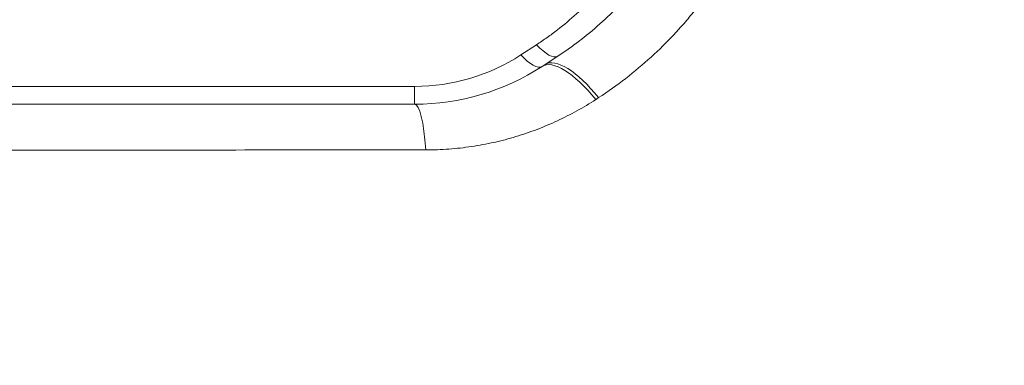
# Model space of a CAD drawing. Header units: millimetres. Extents: x -8 to 594, y 0 to 420.
# Tile 190 of 249: x 449.45 to 455.76, y 114.95 to 117.17. Entities that reach past the tile are written whole.
import ezdxf

# ---------------------------------------------------------------- set-up
doc = ezdxf.new("R2010")
doc.units = ezdxf.units.MM
doc.layers.add('1', color=7, linetype='Continuous', true_color=0xffffff)
doc.styles.add('Calibri', font='txt')
doc.dimstyles.get("Standard").update_dxf_attribs({"dimtxt": 0.18, "dimasz": 0.18, "dimexe": 0.18, "dimexo": 0.0625, "dimgap": 0.09, "dimtad": 0, "dimtih": 1, "dimtoh": 1, "dimdec": 4, "dimzin": 0, "dimdsep": 46, "dimtxsty": 'Standard', "dimcen": 0.09, "dimadec": 0, "dimazin": 0, "dimtfac": 1, "dimtdec": 4, "dimtofl": 0, "dimtmove": 0, "dimatfit": 3, "dimfxl": 0, "dimtolj": 1, "dimtzin": 0, "dimarcsym": 0})

# ---------------------------------------------------------------- blocks, each defined once
blk = doc.blocks.new('_U3')
at = {"layer": '1', "color": 18, "lineweight": 13}
for p, q in [((461.1408, 119.7832), (461.1408, 87.8581)), ((494.1601, 119.7832), (494.1601, 87.8581)), ((452.3908, 89.8581), (465.6441, 89.8581)), ((502.9101, 89.8581), (489.6568, 89.8581))]:
    blk.add_line(p, q, dxfattribs=at)
at = {"layer": '1', "color": 18}
for points in [[(461.1408, 89.8581), (457.6408, 88.9202), (457.6408, 90.7959)], [(494.1601, 89.8581), (497.6601, 90.7959), (497.6601, 88.9202)]]:
    blk.add_solid(points, dxfattribs=at)
at = {"layer": '1', "color": 18, "linetype": 'Continuous', "lineweight": 13, "char_height": 3.5, "attachment_point": 7, "line_spacing_factor": 1.399613, "style": 'Calibri'}
for s, insert in [('\\fCalibri|b0|i0;\\W1.0000;0.7', (467.3296, 86.8609)), ('\\fCalibri|b0|i0;\\W1.0000;CTRS', (477.4801, 86.8609)), ('\\fCalibri|b0|i0;\\W1.0000;AFT TIE DOWNS', (460.1343, 79.8161))]:
    blk.add_mtext(s, dxfattribs=dict(at, insert=insert))

msp = doc.modelspace()

# ---------------------------------------------------------------- linework, layer by layer
at = {"layer": '1', "color": 155, "linetype": 'Continuous', "lineweight": 13}
for p, q in [((452.7623, 117.0087), (452.6615, 116.9433)), ((451.9807, 116.7416), (449.3899, 116.7416)), ((451.9807, 116.7416), (451.9807, 116.6278))]:
    msp.add_line(p, q, dxfattribs=at)
at = {"layer": '1', "color": 155, "linetype": 'Continuous', "lineweight": 18}
for p, q in [((452.7977, 116.8698), (452.8984, 116.9352)), ((449.3899, 116.6278), (451.9807, 116.6278))]:
    msp.add_line(p, q, dxfattribs=at)
at = {"layer": '1', "color": 155, "linetype": 'Continuous', "lineweight": 13}
msp.add_arc((451.9807, 117.9916), 1.25, 270, 303, dxfattribs=at)
at = {"layer": '1', "color": 155, "linetype": 'Continuous', "lineweight": 18}
msp.add_arc((451.9807, 118.1278), 1.5, 270, 303, dxfattribs=at)
at = {"layer": '1', "color": 155, "linetype": 'Continuous', "lineweight": 13}
for centre, major_axis, ratio, start_param, end_param in [((452.7623, 117.1449), (-0.1362, 0.2097), 0.33345, 2.04516, 3.141593), ((452.6615, 117.0795), (-0.1362, 0.2097), 0.33345, 2.04516, 3.141593), ((453.07, 116.4505), (-0.2723, 0.4193), 0.359482, 4.985103, 6.283185), ((453.0885, 116.4625), (-0.2723, 0.4193), 0.359497, 4.985109, 6.283185), ((451.9807, 116.1278), (0, 0.5), 0.157553, 5.13891, 6.283185)]:
    msp.add_ellipse(centre, major_axis=major_axis, ratio=ratio, start_param=start_param, end_param=end_param, dxfattribs=at)
for points, knots in [([(453.5517, 117.9589), (453.5318, 117.9126), (453.5104, 117.8669), (453.4644, 117.7769), (453.4397, 117.7326), (453.3872, 117.6452), (453.3593, 117.6022), (453.3148, 117.5388), (453.2995, 117.5178), (453.2799, 117.4918), (453.2759, 117.4867), (453.268, 117.4763), (453.256, 117.4609), (453.2438, 117.4456), (453.2026, 117.3951), (453.1681, 117.3558), (453.096, 117.2795), (453.0584, 117.2426), (452.9798, 117.1712), (452.9389, 117.1368), (452.8747, 117.0872), (452.8529, 117.071), (452.8083, 117.0393), (452.7855, 117.0238), (452.7623, 117.0087)], [0, 0, 0, 0, 0.125, 0.125, 0.25, 0.25, 0.375, 0.375, 0.4375, 0.4375, 0.453125, 0.453125, 0.46875, 0.5, 0.5, 0.625, 0.625, 0.75, 0.75, 0.875, 0.875, 0.9375, 0.9375, 1, 1, 1, 1]), ([(453.1603, 116.6697), (453.2206, 116.7088), (453.2787, 116.7501), (453.3908, 116.8367), (453.4447, 116.882), (453.5486, 116.9767), (453.5986, 117.026), (453.6525, 117.0836), (453.6585, 117.0901), (453.6703, 117.103), (453.6762, 117.1095), (453.6938, 117.1291), (453.7285, 117.1685), (453.7617, 117.2087), (453.8265, 117.2901), (453.8672, 117.3457), (453.9439, 117.4595), (453.9799, 117.5178), (454.0472, 117.6368), (454.0786, 117.6976), (454.1367, 117.8217), (454.1634, 117.8851), (454.1878, 117.9498)], [0, 0, 0, 0, 0.125, 0.125, 0.25, 0.25, 0.375, 0.375, 0.390625, 0.390625, 0.40625, 0.40625, 0.4375, 0.5, 0.5, 0.625, 0.625, 0.75, 0.75, 0.875, 0.875, 1, 1, 1, 1]), ([(452.0525, 116.3347), (452.1022, 116.3347), (452.1515, 116.3365), (452.2494, 116.3438), (452.2979, 116.3493), (452.3943, 116.3636), (452.4421, 116.3725), (452.5014, 116.3858), (452.5191, 116.3899), (452.5368, 116.3943), (452.5486, 116.3973), (452.5545, 116.3988), (452.5838, 116.4065), (452.607, 116.4131), (452.6761, 116.434), (452.7212, 116.4494), (452.8098, 116.4832), (452.8533, 116.5016), (452.9385, 116.5413), (453.0221, 116.5839), (453.1025, 116.6321), (453.1418, 116.6577)], [0, 0, 0, 0, 0.125, 0.125, 0.25, 0.25, 0.375, 0.375, 0.40625, 0.421875, 0.421875, 0.4375, 0.4375, 0.5, 0.5, 0.625, 0.625, 0.75, 0.75, 0.875, 1, 1, 1, 1]), ([(449.3717, 116.3337), (449.6465, 116.3338), (449.9212, 116.3339), (450.8148, 116.3342), (451.4336, 116.3344), (452.0525, 116.3347)], [0, 0, 0, 0, 0.307496, 0.307496, 1, 1, 1, 1])]:
    msp.add_open_spline(points, degree=3, knots=knots, dxfattribs=at)
at = {"layer": '1', "color": 155, "linetype": 'Continuous', "lineweight": 18}
msp.add_open_spline([(452.8984, 116.9352), (452.9244, 116.952), (452.9497, 116.9693), (452.9995, 117.0046), (453.0239, 117.0227), (453.0956, 117.0781), (453.1415, 117.1167), (453.2297, 117.1966), (453.272, 117.2381), (453.3531, 117.3238), (453.3919, 117.3681), (453.4476, 117.4366), (453.4657, 117.4598), (453.4923, 117.495), (453.501, 117.5069), (453.5183, 117.5306), (453.5268, 117.5425), (453.5686, 117.6025), (453.6002, 117.6514), (453.6595, 117.7509), (453.6873, 117.8015), (453.7198, 117.8659), (453.7262, 117.8788), (453.7387, 117.9047), (453.7571, 117.9437), (453.7744, 117.9831), (453.7855, 118.0095)], degree=3, knots=[0, 0, 0, 0, 0.0625, 0.0625, 0.125, 0.125, 0.25, 0.25, 0.375, 0.375, 0.5, 0.5, 0.5625, 0.5625, 0.59375, 0.59375, 0.625, 0.625, 0.75, 0.75, 0.875, 0.875, 0.90625, 0.90625, 0.9375, 1, 1, 1, 1], dxfattribs=at)
at = {"layer": '1', "color": 155, "linetype": 'Continuous', "lineweight": 13}
msp.add_open_spline([(453.1418, 116.6577), (453.148, 116.6617), (453.1542, 116.6657), (453.1603, 116.6697)], degree=3, dxfattribs=at)

# ---------------------------------------------------------------- dimensions: what is measured, and where the dimension line sits
at = {"layer": '1', "color": 18, "linetype": 'Continuous', "lineweight": 13}
dim = msp.add_linear_dim(base=(494.1601, 89.8581), p1=(461.1408, 121.2832), p2=(494.1601, 121.2832), text=' <> \\fCalibri|b0|i0;\\C18;{\\H1.00x;\\fCalibri|b0|i0;CTRS\\fCalibri|b0|i0;}\\C18;\\P\\fCalibri|b0|i0;\\C18;{\\H1.00x;\\fCalibri|b0|i0;AFT TIE DOWNS\\fCalibri|b0|i0;}\\C18;', dimstyle='Standard', override={"dimtxt": 3.5, "dimasz": 3.5, "dimexe": 2, "dimexo": 0, "dimgap": 1.5, "dimtih": 0, "dimtoh": 0, "dimdec": 1, "dimlfac": 0.02, "dimdsep": 46, "dimlunit": 2, "dimtxsty": 'Calibri', "dimsah": 1, "dimse1": 0, "dimse2": 0, "dimsd1": 0, "dimsd2": 0, "dimclrd": 18, "dimclre": 18, "dimclrt": 18, "dimtol": 0, "dimtm": -0.1, "dimtfac": 1, "dimtdec": 2, "dimtofl": 1, "dimtmove": 0, "dimlwd": 13, "dimlwe": 13}, dxfattribs=at)
dim.commit()
dim.dimension.update_dxf_attribs({"geometry": '_U3', "text_midpoint": (477.6505, 89.8581), "dimtype": 160})

doc.saveas('drawing.dxf')
